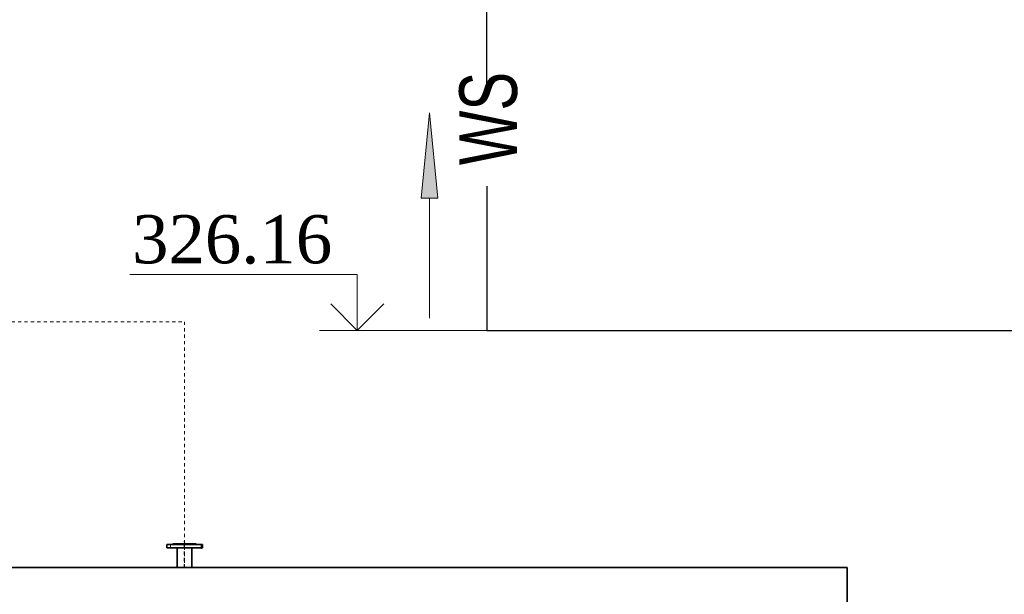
# Model space of a CAD drawing. Header units: metres. Extents: x 703769 to 722343, y 4313031 to 4317457.
# Tile 128 of 256: x 707784 to 707815, y 4313315 to 4313333. Entities that reach past the tile are written whole.
import ezdxf

# ---------------------------------------------------------------- set-up
doc = ezdxf.new("R2010")
doc.units = ezdxf.units.M
doc.header["$LTSCALE"] = 0.5
doc.linetypes.add('CENTER', pattern=[16, 13, -1, 1, -1])
doc.linetypes.add('虚线', pattern=[2, 1, -1])
for name, color, linetype, lineweight in [('2细实线', 7, 'Continuous', 18), ('CENTER', 1, 'CENTER', 18), ('КАНАЛИЗ ТЕКСТ', 7, 'Continuous', 40), ('中心线', 1, 'CENTER', 25), ('实线1', 7, 'Continuous', 18), ('文字', 3, 'Continuous', 18), ('粗实线层', 7, 'Continuous', 35), ('虚线层', 6, '虚线', 18), ('钢筋', 1, 'Continuous', 18)]:
    doc.layers.add(name, color=color, linetype=linetype, lineweight=lineweight)
doc.styles.add('AMS_DX', font='txt', dxfattribs={"width": 0.75})
doc.styles.add('text Times 1-1', font='times.ttf', dxfattribs={"height": 3.3})

# ---------------------------------------------------------------- blocks, each defined once
blk = doc.blocks.new('dawda')
at = {"layer": '实线1', "linetype": 'ByBlock', "ltscale": 0.01}
blk.add_hatch(color=7, dxfattribs=at).paths.add_polyline_path([(550375.6, 35981), (550332.8, 35539.7), (550418.4, 35539.7)], flags=0)
at = {"color": 7}
for p, q in [((549012, 33725.6), (549012, 33742.6)), ((549012, 33742.6), (549197, 33742.6)), ((549197, 33725.6), (549012, 33725.6)), ((549044.5, 33745.6), (549164.5, 33745.6)), ((549044.5, 33742.6), (549044.5, 33745.6)), ((549164.5, 33742.6), (549164.5, 33745.6)), ((549197, 33742.6), (549197, 33725.6)), ((543041.6, 33623.4), (552541.6, 33623.4)), ((549066.5, 33645.6), (549066.5, 33623.4)), ((549142.5, 33623.4), (549142.5, 33645.6)), ((552541.6, 33623.4), (552541.6, 30923.4))]:
    blk.add_line(p, q, dxfattribs=at)
at = {"color": 7, "ltscale": 2}
for p, q in [((549066.5, 33645.6), (549066.5, 33725.6)), ((549142.5, 33645.6), (549142.5, 33725.6))]:
    blk.add_line(p, q, dxfattribs=at)
at = {"layer": '2细实线', "color": 7, "linetype": 'ByBlock', "lineweight": 0}
for p, q in [((550375.6, 35981), (550332.8, 35539.7)), ((550375.6, 35981), (550418.4, 35539.7)), ((550332.8, 35539.7), (550418.4, 35539.7)), ((550375.6, 34916.9), (550375.6, 35539.7))]:
    blk.add_line(p, q, dxfattribs=at)
at = {"layer": 'CENTER', "color": 7}
for p, q in [((549032, 33721.4), (549032, 33747.9)), ((549191, 33720.3), (549191, 33747))]:
    blk.add_line(p, q, dxfattribs=at)
at = {"layer": '中心线', "color": 7, "ltscale": 0.5}
blk.add_line((549104.5, 33623.4), (549104.5, 33759.9), dxfattribs=at)
at = {"layer": '虚线层', "color": 7}
for p, q in [((523973.9, 34897.7), (549104.5, 34897.7)), ((549104.5, 34897.7), (549104.5, 33623.4))]:
    blk.add_line(p, q, dxfattribs=at)
at = {"layer": '钢筋', "color": 7, "linetype": 'ByBlock', "lineweight": 30}
for p, q in [((550672.7, 36051), (550672.7, 37525.1)), ((550672.7, 35600.5), (550672.7, 34852.6)), ((550672.7, 34852.6), (557500.3, 34852.6))]:
    blk.add_line(p, q, dxfattribs=at)
at = {"layer": '文字', "color": 7, "linetype": 'ByBlock', "style": 'AMS_DX', "width": 0.75}
blk.add_text('WS', height=299.31, rotation=90, dxfattribs=at).set_placement((550829.3, 35710.2))

msp = doc.modelspace()

# ---------------------------------------------------------------- linework, layer by layer
at = {"layer": 'КАНАЛИЗ ТЕКСТ', "lineweight": 0}
for points in [[(707794.685, 4313323.004), (707794.685, 4313324.744), (707787.606, 4313324.744)], [(707794.685, 4313323.004), (707793.858, 4313323.831)], [(707794.685, 4313323.004), (707795.513, 4313323.831)], [(707798.716, 4313323.004), (707793.508, 4313323.004)]]:
    msp.add_lwpolyline(points, dxfattribs=at)

# ---------------------------------------------------------------- block references
at = {"layer": '粗实线层', "xscale": 0.006, "yscale": 0.006, "zscale": 0.006}
msp.add_blockref('dawda', (704494.68, 4313113.888), dxfattribs=at)

# ---------------------------------------------------------------- texts
at = {"insert": (707790.79, 4313325.828), "char_height": 1.5, "attachment_point": 5, "style": 'text Times 1-1'}
msp.add_mtext('326.16', dxfattribs=at)

doc.saveas('drawing.dxf')
